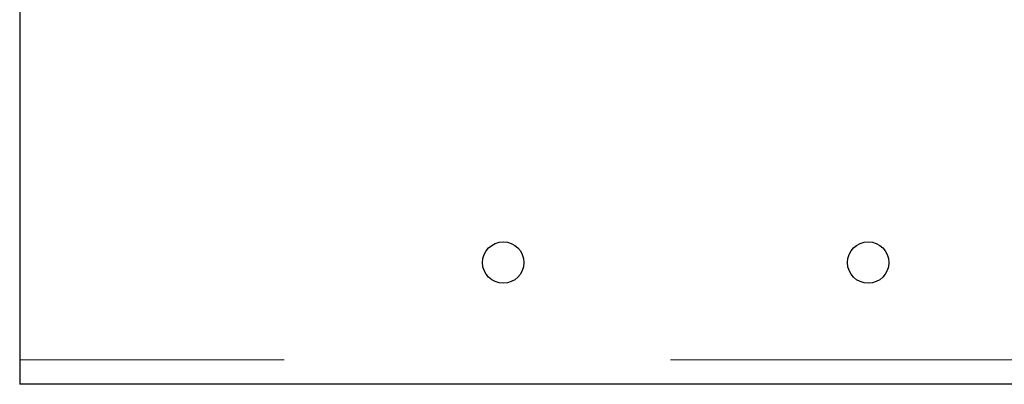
# Model space of a CAD drawing. Header units: millimetres. Extents: x 27 to 265, y 60 to 148.
# Tile 44 of 78: x 164.26 to 167.5, y 62.87 to 64.07. Entities that reach past the tile are written whole.
import ezdxf

# ---------------------------------------------------------------- set-up
doc = ezdxf.new("R2010")
doc.units = ezdxf.units.MM
doc.linetypes.add('PHANTOM', pattern=[12.7, 6.35, -1.27, 1.27, -1.27, 1.27, -1.27])

msp = doc.modelspace()

# ---------------------------------------------------------------- linework, layer by layer
at = {"color": 7, "linetype": 'Continuous', "lineweight": 25}
for p, q in [((164.2625, 64.1341), (164.2625, 62.9507)), ((164.2625, 62.9507), (164.2625, 62.8707)), ((168.4915, 62.8707), (164.2625, 62.8707))]:
    msp.add_line(p, q, dxfattribs=at)
at = {"color": 8, "linetype": 'PHANTOM', "lineweight": 18}
msp.add_line((213.3925, 62.9507), (164.2625, 62.9507), dxfattribs=at)
at = {"color": 7, "linetype": 'Continuous', "lineweight": 25}
for centre in [(165.8525, 63.2707), (167.0525, 63.2707)]:
    msp.add_circle(centre, 0.068, dxfattribs=at)

doc.saveas('drawing.dxf')
